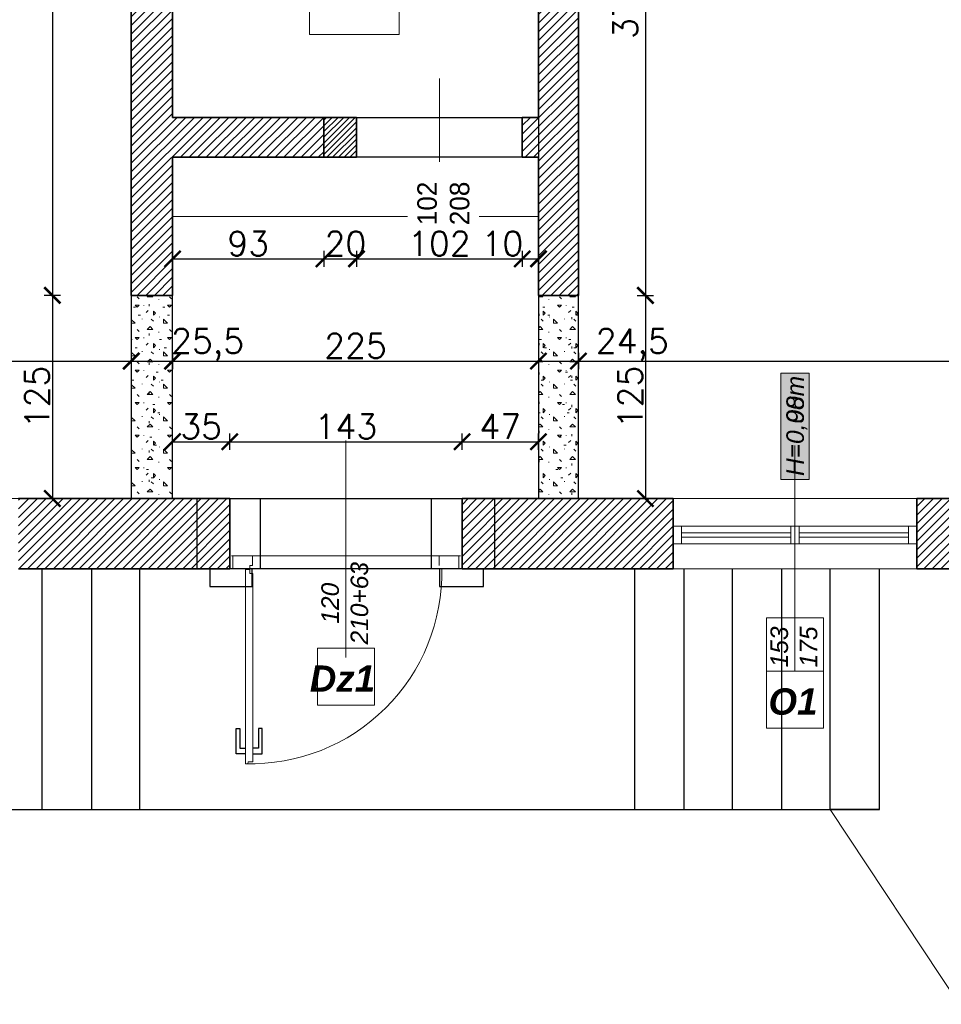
# Model space of a CAD drawing. Header units: millimetres. Extents: x -587 to 33545, y -26688 to 22494.
# Tile 238 of 256: x 15051 to 15619, y 9501 to 10107. Entities that reach past the tile are written whole.
import ezdxf
from ezdxf.lldxf.tags import DXFTag

# ---------------------------------------------------------------- set-up
doc = ezdxf.new("R2010")
doc.units = ezdxf.units.MM
doc.header["$MEASUREMENT"] = 0
for name, color, linetype, lineweight in [('A_istniejące ściany', 7, 'Continuous', 35), ('A_l.przerywana', 250, 'ICAD_ISO03W100', 9), ('A_okna wymieniane', 5, 'Continuous', 15), ('A_opisy', 166, 'Continuous', 15), ('A_projektowane sciany', 5, 'Continuous', 35), ('A_wyposażenie', 7, 'Continuous', 9), ('A_ściany istniejące', 7, 'Continuous', 35), ('A_ściany projektowane', 5, 'Continuous', 35), ('k_wyburzenia widoczne', 252, 'PNEUMATIC2', 30), ('l. przerywana', 3, 'ICAD_ISO03W100', 9), ('l.przerywana', 104, 'ICAD_ISO03W100', 5), ('l.wypełnien', 253, 'Continuous', 5), ('Nowe_820-G Rysunki Obrazki_Nr_pióra__1', 7, 'Continuous', 13), ('wymiarowanie', 176, 'Continuous', 9)]:
    doc.layers.add(name, color=color, linetype=linetype, lineweight=lineweight)
doc.layers.add('stolarka', color=1, linetype='Continuous')
doc.styles.add('ARIALL', font='GOTHIC.TTF', dxfattribs={"height": 40})
doc.styles.add('styl2', font='simplex.shx')
tags = doc.linetypes.add('ICAD_ISO03W100', pattern=[30, 12, -18]).pattern_tags.tags
tags[6:7] = [DXFTag(74, 4), DXFTag(75, 0), DXFTag(340, '0'), DXFTag(46, 1.0), DXFTag(50, 0.0), DXFTag(44, 0.0), DXFTag(45, 0.0)]
tags[4:5] = [DXFTag(74, 4), DXFTag(75, 0), DXFTag(340, '0'), DXFTag(46, 1.0), DXFTag(50, 0.0), DXFTag(44, 0.0), DXFTag(45, 0.0)]
doc.linetypes.add('PNEUMATIC2', pattern='A,0.5,-0.25,["//",Standard,S=0.2,R=0,X=-0.1,Y=-0.1],-0.25', length=1)
doc.dimstyles.new('Kopia I_1.100', dxfattribs={"dimtxt": 15, "dimasz": 10, "dimexe": 5, "dimexo": 1, "dimgap": 1.5, "dimtad": 1, "dimdec": 1, "dimrnd": 0.5, "dimtxsty": 'styl2', "dimblk": 'ARCHTICK', "dimcen": 5, "dimadec": 0, "dimazin": 0, "dimtfac": 1, "dimtdec": 1, "dimtmove": 0, "dimatfit": 3, "dimldrblk": 'ARCHTICK', "dimfxl": 10, "dimfxlon": 1, "dimarcsym": 0})
pattern_1 = [(45, (4866.0028, 29.4387), (-2.6516504, 2.6516504), [])]

# ---------------------------------------------------------------- blocks, each defined once
blk = doc.blocks.new('_ArchTick')
at = {"color": 0, "linetype": 'ByBlock', "const_width": 0.15}
blk.add_lwpolyline([(-0.5, -0.5), (0.5, 0.5)], dxfattribs=at)
blk = doc.blocks.new('*D4255')
at = {"layer": 'Defpoints', "color": 0}
for p in [(13798.19, 10105.99), (15120.19, 10105.99), (15120.19, 9896.78)]:
    blk.add_point(p, dxfattribs=at)
at = {"layer": 'wymiarowanie', "color": 0, "lineweight": -2}
for p, q in [((13798.19, 9901.78), (13798.19, 9891.78)), ((15120.19, 9901.78), (15120.19, 9891.78)), ((13798.19, 9896.78), (15120.19, 9896.78))]:
    blk.add_line(p, q, dxfattribs=at)
at = {"layer": 'wymiarowanie', "color": 0, "lineweight": -2, "xscale": 10, "yscale": 10, "zscale": 10, "rotation": 180}
blk.add_blockref('_ArchTick', (13798.19, 9896.78), dxfattribs=at)
at = {"layer": 'wymiarowanie', "color": 0, "lineweight": -2, "xscale": 10, "yscale": 10, "zscale": 10}
blk.add_blockref('_ArchTick', (15120.19, 9896.78), dxfattribs=at)
at = {"layer": 'wymiarowanie', "color": 0, "insert": (14459.19, 9906.16), "char_height": 15, "attachment_point": 5, "style": 'styl2'}
blk.add_mtext('1322', dxfattribs=at)
blk = doc.blocks.new('*D4256')
at = {"layer": 'Defpoints', "color": 0}
for p in [(15120.19, 10105.99), (15145.59, 9936.66), (15145.59, 9896.78)]:
    blk.add_point(p, dxfattribs=at)
at = {"layer": 'wymiarowanie', "color": 0, "lineweight": -2}
for p, q in [((15120.19, 9901.78), (15120.19, 9891.78)), ((15145.59, 9901.78), (15145.59, 9891.78)), ((15120.19, 9896.78), (15145.59, 9896.78))]:
    blk.add_line(p, q, dxfattribs=at)
at = {"layer": 'wymiarowanie', "color": 0, "lineweight": -2, "xscale": 10, "yscale": 10, "zscale": 10, "rotation": 180}
blk.add_blockref('_ArchTick', (15120.19, 9896.78), dxfattribs=at)
at = {"layer": 'wymiarowanie', "color": 0, "lineweight": -2, "xscale": 10, "yscale": 10, "zscale": 10}
blk.add_blockref('_ArchTick', (15145.59, 9896.78), dxfattribs=at)
at = {"layer": 'wymiarowanie', "color": 0, "insert": (15167.15, 9906.85), "char_height": 15, "attachment_point": 5, "style": 'styl2'}
blk.add_mtext('25,5', dxfattribs=at)
blk = doc.blocks.new('*D4257')
at = {"layer": 'Defpoints', "color": 0}
for p in [(15145.59, 9936.66), (15370.8, 9937.2), (15370.8, 9896.78)]:
    blk.add_point(p, dxfattribs=at)
at = {"layer": 'wymiarowanie', "color": 0, "lineweight": -2}
for p, q in [((15145.59, 9901.78), (15145.59, 9891.78)), ((15370.8, 9901.78), (15370.8, 9891.78)), ((15145.59, 9896.78), (15370.8, 9896.78))]:
    blk.add_line(p, q, dxfattribs=at)
at = {"layer": 'wymiarowanie', "color": 0, "lineweight": -2, "xscale": 10, "yscale": 10, "zscale": 10, "rotation": 180}
blk.add_blockref('_ArchTick', (15145.59, 9896.78), dxfattribs=at)
at = {"layer": 'wymiarowanie', "color": 0, "lineweight": -2, "xscale": 10, "yscale": 10, "zscale": 10}
blk.add_blockref('_ArchTick', (15370.8, 9896.78), dxfattribs=at)
at = {"layer": 'wymiarowanie', "color": 0, "insert": (15258.19, 9906.16), "char_height": 15, "attachment_point": 5, "style": 'styl2'}
blk.add_mtext('225', dxfattribs=at)
blk = doc.blocks.new('*D4258')
at = {"layer": 'Defpoints', "color": 0}
for p in [(15370.8, 9937.2), (15395.35, 9937.2), (15395.35, 9896.78)]:
    blk.add_point(p, dxfattribs=at)
at = {"layer": 'wymiarowanie', "color": 0, "lineweight": -2}
for p, q in [((15370.8, 9901.78), (15370.8, 9891.78)), ((15395.35, 9901.78), (15395.35, 9891.78)), ((15370.8, 9896.78), (15395.35, 9896.78)), ((15395.35, 9896.78), (15449.53, 9896.78))]:
    blk.add_line(p, q, dxfattribs=at)
at = {"layer": 'wymiarowanie', "color": 0, "lineweight": -2, "xscale": 10, "yscale": 10, "zscale": 10, "rotation": 180}
blk.add_blockref('_ArchTick', (15370.8, 9896.78), dxfattribs=at)
at = {"layer": 'wymiarowanie', "color": 0, "lineweight": -2, "xscale": 10, "yscale": 10, "zscale": 10}
blk.add_blockref('_ArchTick', (15395.35, 9896.78), dxfattribs=at)
at = {"layer": 'wymiarowanie', "color": 0, "insert": (15428.54, 9906.85), "char_height": 15, "attachment_point": 5, "style": 'styl2'}
blk.add_mtext('24,5', dxfattribs=at)
blk = doc.blocks.new('*D4259')
at = {"layer": 'Defpoints', "color": 0}
for p in [(15395.35, 9937.2), (16040.51, 9924.61), (16040.51, 9896.78)]:
    blk.add_point(p, dxfattribs=at)
at = {"layer": 'wymiarowanie', "color": 0, "lineweight": -2}
for p, q in [((15395.35, 9901.78), (15395.35, 9891.78)), ((16040.51, 9901.78), (16040.51, 9891.78)), ((15395.35, 9896.78), (16040.51, 9896.78))]:
    blk.add_line(p, q, dxfattribs=at)
at = {"layer": 'wymiarowanie', "color": 0, "lineweight": -2, "xscale": 10, "yscale": 10, "zscale": 10, "rotation": 180}
blk.add_blockref('_ArchTick', (15395.35, 9896.78), dxfattribs=at)
at = {"layer": 'wymiarowanie', "color": 0, "lineweight": -2, "xscale": 10, "yscale": 10, "zscale": 10}
blk.add_blockref('_ArchTick', (16040.51, 9896.78), dxfattribs=at)
at = {"layer": 'wymiarowanie', "color": 0, "insert": (15717.93, 9906.16), "char_height": 15, "attachment_point": 5, "style": 'styl2'}
blk.add_mtext('645', dxfattribs=at)
blk = doc.blocks.new('*D4262')
at = {"layer": 'Defpoints', "color": 0}
for p in [(15120.19, 10388.78), (15071.61, 9937.2), (15120.19, 9937.2)]:
    blk.add_point(p, dxfattribs=at)
at = {"layer": 'wymiarowanie', "color": 0, "lineweight": -2}
for p, q in [((15076.61, 10388.78), (15066.61, 10388.78)), ((15071.61, 10388.78), (15071.61, 9937.2)), ((15076.61, 9937.2), (15066.61, 9937.2))]:
    blk.add_line(p, q, dxfattribs=at)
at = {"layer": 'wymiarowanie', "color": 0, "lineweight": -2, "xscale": 10, "yscale": 10, "zscale": 10}
for p, rotation in [((15071.61, 10388.78), 90), ((15071.61, 9937.2), 270)]:
    blk.add_blockref('_ArchTick', p, dxfattribs=dict(at, rotation=rotation))
at = {"layer": 'wymiarowanie', "color": 0, "insert": (15061.54, 10162.99), "char_height": 15, "attachment_point": 5, "rotation": 90, "style": 'styl2'}
blk.add_mtext('451,5', dxfattribs=at)
blk = doc.blocks.new('*D4263')
at = {"layer": 'Defpoints', "color": 0}
for p in [(15120.19, 9937.2), (15071.61, 9812.2), (15129.38, 9812.2)]:
    blk.add_point(p, dxfattribs=at)
at = {"layer": 'wymiarowanie', "color": 0, "lineweight": -2}
for p, q in [((15076.61, 9937.2), (15066.61, 9937.2)), ((15071.61, 9937.2), (15071.61, 9812.2)), ((15076.61, 9812.2), (15066.61, 9812.2))]:
    blk.add_line(p, q, dxfattribs=at)
at = {"layer": 'wymiarowanie', "color": 0, "lineweight": -2, "xscale": 10, "yscale": 10, "zscale": 10}
for p, rotation in [((15071.61, 9937.2), 90), ((15071.61, 9812.2), 270)]:
    blk.add_blockref('_ArchTick', p, dxfattribs=dict(at, rotation=rotation))
at = {"layer": 'wymiarowanie', "color": 0, "insert": (15062.23, 9874.7), "char_height": 15, "attachment_point": 5, "rotation": 90, "style": 'styl2'}
blk.add_mtext('125', dxfattribs=at)
blk = doc.blocks.new('*D4265')
at = {"layer": 'Defpoints', "color": 0}
for p in [(15408.35, 10310.78), (15395.35, 9937.2), (15436.64, 9937.2)]:
    blk.add_point(p, dxfattribs=at)
at = {"layer": 'wymiarowanie', "color": 0, "lineweight": -2}
for p, q in [((15431.64, 10310.78), (15441.64, 10310.78)), ((15436.64, 10310.78), (15436.64, 9937.2)), ((15431.64, 9937.2), (15441.64, 9937.2))]:
    blk.add_line(p, q, dxfattribs=at)
at = {"layer": 'wymiarowanie', "color": 0, "lineweight": -2, "xscale": 10, "yscale": 10, "zscale": 10}
for p, rotation in [((15436.64, 10310.78), 90), ((15436.64, 9937.2), 270)]:
    blk.add_blockref('_ArchTick', p, dxfattribs=dict(at, rotation=rotation))
at = {"layer": 'wymiarowanie', "color": 0, "insert": (15426.57, 10123.99), "char_height": 15, "attachment_point": 5, "rotation": 90, "style": 'styl2'}
blk.add_mtext('373,5', dxfattribs=at)
blk = doc.blocks.new('*D4266')
at = {"layer": 'Defpoints', "color": 0}
for p in [(15395.35, 9937.2), (15395.35, 9812.2), (15436.64, 9812.2)]:
    blk.add_point(p, dxfattribs=at)
at = {"layer": 'wymiarowanie', "color": 0, "lineweight": -2}
for p, q in [((15431.64, 9937.2), (15441.64, 9937.2)), ((15436.64, 9937.2), (15436.64, 9812.2)), ((15431.64, 9812.2), (15441.64, 9812.2))]:
    blk.add_line(p, q, dxfattribs=at)
at = {"layer": 'wymiarowanie', "color": 0, "lineweight": -2, "xscale": 10, "yscale": 10, "zscale": 10}
for p, rotation in [((15436.64, 9937.2), 90), ((15436.64, 9812.2), 270)]:
    blk.add_blockref('_ArchTick', p, dxfattribs=dict(at, rotation=rotation))
at = {"layer": 'wymiarowanie', "color": 0, "insert": (15427.26, 9874.7), "char_height": 15, "attachment_point": 5, "rotation": 90, "style": 'styl2'}
blk.add_mtext('125', dxfattribs=at)
blk = doc.blocks.new('*D4267')
at = {"layer": 'Defpoints', "color": 0}
for p in [(15180.77, 9847.16), (15145.59, 9812.2), (15180.77, 9812.2)]:
    blk.add_point(p, dxfattribs=at)
at = {"layer": 'wymiarowanie', "color": 0, "lineweight": -2}
for p, q in [((15145.59, 9842.16), (15145.59, 9852.16)), ((15180.77, 9842.16), (15180.77, 9852.16)), ((15145.59, 9847.16), (15180.77, 9847.16))]:
    blk.add_line(p, q, dxfattribs=at)
at = {"layer": 'wymiarowanie', "color": 0, "lineweight": -2, "xscale": 10, "yscale": 10, "zscale": 10, "rotation": 180}
blk.add_blockref('_ArchTick', (15145.59, 9847.16), dxfattribs=at)
at = {"layer": 'wymiarowanie', "color": 0, "lineweight": -2, "xscale": 10, "yscale": 10, "zscale": 10}
blk.add_blockref('_ArchTick', (15180.77, 9847.16), dxfattribs=at)
at = {"layer": 'wymiarowanie', "color": 0, "insert": (15163.18, 9856.53), "char_height": 15, "attachment_point": 5, "style": 'styl2'}
blk.add_mtext('35', dxfattribs=at)
blk = doc.blocks.new('*D4269')
at = {"layer": 'Defpoints', "color": 0}
for p in [(15323.77, 9847.16), (15180.77, 9812.2), (15323.77, 9812.2)]:
    blk.add_point(p, dxfattribs=at)
at = {"layer": 'wymiarowanie', "color": 0, "lineweight": -2}
for p, q in [((15180.77, 9842.16), (15180.77, 9852.16)), ((15323.77, 9842.16), (15323.77, 9852.16)), ((15180.77, 9847.16), (15323.77, 9847.16))]:
    blk.add_line(p, q, dxfattribs=at)
at = {"layer": 'wymiarowanie', "color": 0, "lineweight": -2, "xscale": 10, "yscale": 10, "zscale": 10, "rotation": 180}
blk.add_blockref('_ArchTick', (15180.77, 9847.16), dxfattribs=at)
at = {"layer": 'wymiarowanie', "color": 0, "lineweight": -2, "xscale": 10, "yscale": 10, "zscale": 10}
blk.add_blockref('_ArchTick', (15323.77, 9847.16), dxfattribs=at)
at = {"layer": 'wymiarowanie', "color": 0, "insert": (15252.27, 9856.53), "char_height": 15, "attachment_point": 5, "style": 'styl2'}
blk.add_mtext('143', dxfattribs=at)
blk = doc.blocks.new('*D4270')
at = {"layer": 'Defpoints', "color": 0}
for p in [(15370.8, 9847.16), (15323.77, 9812.2), (15370.8, 9812.2)]:
    blk.add_point(p, dxfattribs=at)
at = {"layer": 'wymiarowanie', "color": 0, "lineweight": -2}
for p, q in [((15323.77, 9842.16), (15323.77, 9852.16)), ((15370.8, 9842.16), (15370.8, 9852.16)), ((15323.77, 9847.16), (15370.8, 9847.16))]:
    blk.add_line(p, q, dxfattribs=at)
at = {"layer": 'wymiarowanie', "color": 0, "lineweight": -2, "xscale": 10, "yscale": 10, "zscale": 10, "rotation": 180}
blk.add_blockref('_ArchTick', (15323.77, 9847.16), dxfattribs=at)
at = {"layer": 'wymiarowanie', "color": 0, "lineweight": -2, "xscale": 10, "yscale": 10, "zscale": 10}
blk.add_blockref('_ArchTick', (15370.8, 9847.16), dxfattribs=at)
at = {"layer": 'wymiarowanie', "color": 0, "insert": (15347.28, 9856.53), "char_height": 15, "attachment_point": 5, "style": 'styl2'}
blk.add_mtext('47', dxfattribs=at)
blk = doc.blocks.new('*D4271')
at = {"layer": 'Defpoints', "color": 0}
for p in [(15145.59, 10022.17), (15238.72, 10022.17), (15238.72, 9959.67)]:
    blk.add_point(p, dxfattribs=at)
at = {"layer": 'wymiarowanie', "color": 0, "lineweight": -2}
for p, q in [((15145.59, 9964.67), (15145.59, 9954.67)), ((15238.72, 9964.67), (15238.72, 9954.67)), ((15145.59, 9959.67), (15238.72, 9959.67))]:
    blk.add_line(p, q, dxfattribs=at)
at = {"layer": 'wymiarowanie', "color": 0, "lineweight": -2, "xscale": 10, "yscale": 10, "zscale": 10, "rotation": 180}
blk.add_blockref('_ArchTick', (15145.59, 9959.67), dxfattribs=at)
at = {"layer": 'wymiarowanie', "color": 0, "lineweight": -2, "xscale": 10, "yscale": 10, "zscale": 10}
blk.add_blockref('_ArchTick', (15238.72, 9959.67), dxfattribs=at)
at = {"layer": 'wymiarowanie', "color": 0, "insert": (15192.15, 9969.05), "char_height": 15, "attachment_point": 5, "style": 'styl2'}
blk.add_mtext('93', dxfattribs=at)
blk = doc.blocks.new('*D4272')
at = {"layer": 'Defpoints', "color": 0}
for p in [(15238.72, 10022.17), (15258.8, 10022.17), (15258.8, 9959.67)]:
    blk.add_point(p, dxfattribs=at)
at = {"layer": 'wymiarowanie', "color": 0, "lineweight": -2}
for p, q in [((15238.72, 9964.67), (15238.72, 9954.67)), ((15258.8, 9964.67), (15258.8, 9954.67)), ((15238.72, 9959.67), (15258.8, 9959.67))]:
    blk.add_line(p, q, dxfattribs=at)
at = {"layer": 'wymiarowanie', "color": 0, "lineweight": -2, "xscale": 10, "yscale": 10, "zscale": 10, "rotation": 180}
blk.add_blockref('_ArchTick', (15238.72, 9959.67), dxfattribs=at)
at = {"layer": 'wymiarowanie', "color": 0, "lineweight": -2, "xscale": 10, "yscale": 10, "zscale": 10}
blk.add_blockref('_ArchTick', (15258.8, 9959.67), dxfattribs=at)
at = {"layer": 'wymiarowanie', "color": 0, "insert": (15252.01, 9969.05), "char_height": 15, "attachment_point": 5, "style": 'styl2'}
blk.add_mtext('20', dxfattribs=at)
blk = doc.blocks.new('*D4273')
at = {"layer": 'Defpoints', "color": 0}
for p in [(15258.8, 10022.17), (15360.8, 10022.17), (15360.8, 9959.67)]:
    blk.add_point(p, dxfattribs=at)
at = {"layer": 'wymiarowanie', "color": 0, "lineweight": -2}
for p, q in [((15258.8, 9964.67), (15258.8, 9954.67)), ((15360.8, 9964.67), (15360.8, 9954.67)), ((15258.8, 9959.67), (15360.8, 9959.67))]:
    blk.add_line(p, q, dxfattribs=at)
at = {"layer": 'wymiarowanie', "color": 0, "lineweight": -2, "xscale": 10, "yscale": 10, "zscale": 10, "rotation": 180}
blk.add_blockref('_ArchTick', (15258.8, 9959.67), dxfattribs=at)
at = {"layer": 'wymiarowanie', "color": 0, "lineweight": -2, "xscale": 10, "yscale": 10, "zscale": 10}
blk.add_blockref('_ArchTick', (15360.8, 9959.67), dxfattribs=at)
at = {"layer": 'wymiarowanie', "color": 0, "insert": (15309.8, 9969.05), "char_height": 15, "attachment_point": 5, "style": 'styl2'}
blk.add_mtext('102', dxfattribs=at)
blk = doc.blocks.new('*D4274')
at = {"layer": 'Defpoints', "color": 0}
for p in [(15360.8, 10022.17), (15370.8, 10005.27), (15370.8, 9959.67)]:
    blk.add_point(p, dxfattribs=at)
at = {"layer": 'wymiarowanie', "color": 0, "lineweight": -2}
for p, q in [((15360.8, 9964.67), (15360.8, 9954.67)), ((15370.8, 9964.67), (15370.8, 9954.67)), ((15360.8, 9959.67), (15370.8, 9959.67))]:
    blk.add_line(p, q, dxfattribs=at)
at = {"layer": 'wymiarowanie', "color": 0, "lineweight": -2, "xscale": 10, "yscale": 10, "zscale": 10, "rotation": 180}
blk.add_blockref('_ArchTick', (15360.8, 9959.67), dxfattribs=at)
at = {"layer": 'wymiarowanie', "color": 0, "lineweight": -2, "xscale": 10, "yscale": 10, "zscale": 10}
blk.add_blockref('_ArchTick', (15370.8, 9959.67), dxfattribs=at)
at = {"layer": 'wymiarowanie', "color": 0, "insert": (15348.54, 9969.05), "char_height": 15, "attachment_point": 5, "style": 'styl2'}
blk.add_mtext('10', dxfattribs=at)

msp = doc.modelspace()

# ---------------------------------------------------------------- hatches: boundary and pattern name
at = {"layer": 'A_opisy', "ltscale": 0.3, "true_color": 0xffffff}
msp.add_hatch(color=7, dxfattribs=at).paths.add_polyline_path([(15519.94, 9823.92), (15519.94, 9889.38), (15537.47, 9889.38), (15537.47, 9823.92)])
msp.add_hatch(color=7, dxfattribs=at).paths.add_polyline_path([(15519.94, 9823.92), (15519.94, 9889.38), (15537.47, 9889.38), (15537.47, 9823.92)])
msp.add_hatch(color=7, dxfattribs=at).paths.add_polyline_path([(15519.94, 9823.92), (15519.94, 9889.38), (15537.47, 9889.38), (15537.47, 9823.92)])
msp.add_hatch(color=7, dxfattribs=at).paths.add_polyline_path([(15519.94, 9823.92), (15519.94, 9889.38), (15537.47, 9889.38), (15537.47, 9823.92)])
at = {"layer": 'k_wyburzenia widoczne', "linetype": 'Continuous', "lineweight": 5}
h = msp.add_hatch(dxfattribs=at)
h.set_pattern_fill('CONCRE', color=1, scale=20, style=0)
h.set_pattern_definition([(0, (0, 0), (20, 20), [2.5, -17.5]), (90, (0, 0), (-20, 20), [2.5, -17.5]), (135, (2.5, 0), (-20, 1e-15), [3.535534, -24.748738]), (0, (2.5, 11.25), (20, 20), [2.5, -17.5]), (45, (3.75, 10), (1e-15, 20), [1.767766, -26.516504]), (135, (3.75, 10), (-20, 1e-15), [1.767766, -26.516504]), (0, (10, 16.25), (20, 20), [3.535534, -16.464466]), (45, (10, 16.25), (1e-15, 20), [2.5, -25.784272]), (135, (13.536, 16.25), (-20, 1e-15), [2.5, -25.784272]), (90, (13.75, 5), (-20, 20), [2.5, -17.5]), (45, (13.75, 5), (1e-15, 20), [1.767766, -26.516504]), (135, (15, 6.25), (-20, 1e-15), [1.767766, -26.516504]), (0, (2.5, 5), (20, 20), [1.25, -16.75]), (0, (17.5, 10), (20, 20), [1.25, -16.75]), (90, (11.25, 12.5), (-20, 20), [1.25, -16.75]), (135, (13.75, 1.25), (-20, 1e-15), [1.767766, -26.516504]), (135, (5, 15), (-20, 1e-15), [1.767766, -26.516504]), (45, (9.375, 6.562), (1e-15, 20), [1.767766, -26.516504]), (90, (6.875, 2.5), (-20, 20), [0.3125, -19.6875]), (90, (7.812, 10.938), (-20, 20), [0.3125, -19.6875]), (90, (17.188, 14.375), (-20, 20), [0.3125, -19.6875]), (90, (17.5, 3.75), (-20, 20), [0.3125, -19.6875])])
h.paths.add_polyline_path([(15145.59, 9812.2), (15145.59, 9937.2), (15120.19, 9937.2), (15120.19, 9812.2)])
h.paths.add_polyline_path([(15370.8, 9937.2), (15370.8, 9812.2), (15395.35, 9812.2), (15395.35, 9937.2)])
at = {"layer": 'l.wypełnien'}
h = msp.add_hatch(dxfattribs=at)
h.set_pattern_fill('ANSI31', color=256, scale=30, style=0)
h.set_pattern_definition(pattern_1)
h.paths.add_polyline_path([(15045.68, 10431.96), (15145.59, 10431.96), (15145.59, 10425.96), (15139.59, 10425.96), (15139.59, 10153.13), (15145.59, 10155.92), (15145.59, 10046.73), (15182.24, 10046.73), (15182.24, 10022.17), (15145.59, 10022.17), (15145.59, 9957.2), (15120.19, 9957.2), (15120.19, 10388.78), (15045.68, 10388.78)])
h.paths.add_polyline_path([(15126.11, 10275.81), (15138.72, 10275.81), (15138.72, 10309.31), (15126.11, 10309.31)], flags=24)
h.paths.add_polyline_path([(15370.8, 10339.28), (15370.8, 10327.28), (15370.8, 10284.19), (15370.8, 10046.73), (15370.8, 10022.17), (15370.8, 9957.2), (15395.35, 9957.2), (15395.35, 10310.78), (15408.35, 10310.78), (15408.35, 10388.78), (15502.35, 10388.78), (15501.51, 10431.96), (15370.8, 10431.96), (15370.8, 10425.96)])
h.paths.add_polyline_path([(15370.8, 10425.96), (15376.8, 10425.96), (15376.8, 10339.28), (15370.8, 10339.28)], flags=16)
h.paths.add_polyline_path([(15370.8, 10421.96), (15370.8, 10339.28), (15376.8, 10339.28), (15376.8, 10425.96), (15370.8, 10425.96)], flags=0)
h.paths.add_polyline_path([(15381.95, 10355.78), (15381.95, 10376.78), (15396.35, 10376.78), (15396.35, 10355.78)], flags=16)
h.paths.add_polyline_path([(15381.95, 10376.78), (15381.95, 10355.78), (15396.35, 10355.78), (15396.35, 10376.78)], flags=0)
h.paths.add_polyline_path([(15381.95, 10327.28), (15381.95, 10322.78), (15396.35, 10322.78), (15396.35, 10343.78), (15381.95, 10343.78), (15381.95, 10339.28)], flags=16)
h.paths.add_polyline_path([(15381.95, 10327.28), (15381.95, 10339.28), (15381.95, 10343.78), (15396.35, 10343.78), (15396.35, 10322.78), (15381.95, 10322.78)], flags=0)
h.paths.add_polyline_path([(15370.8, 10284.19), (15370.8, 10327.28), (15376.8, 10327.28), (15376.8, 10284.18)], flags=16)
h.paths.add_polyline_path([(15376.8, 10284.18), (15376.8, 10327.28), (15370.8, 10327.28), (15370.8, 10289.19), (15370.8, 10284.19)], flags=0)
h.paths.add_polyline_path([(15370.8, 10327.28), (15376.8, 10327.28), (15376.8, 10339.28), (15370.8, 10339.28)], flags=16)
h.paths.add_polyline_path([(15370.8, 10339.28), (15376.8, 10339.28), (15376.8, 10327.28), (15370.8, 10327.28)], flags=0)
h.paths.add_polyline_path([(15376.8, 10339.28), (15381.95, 10339.28), (15381.95, 10327.28), (15376.8, 10327.28)], flags=16)
h.paths.add_polyline_path([(15376.84, 10355.45), (15389.45, 10355.45), (15389.45, 10388.96), (15376.84, 10388.96)], flags=8)
h.paths.add_polyline_path([(15376.84, 10355.45), (15389.45, 10355.45), (15389.45, 10388.96), (15376.84, 10388.96)], flags=8)
h.paths.add_polyline_path([(14372.72, 10388.78), (14372.72, 10431.96), (14724.19, 10431.96), (14724.19, 10388.78)])
h.paths.add_polyline_path([(14866.19, 10388.78), (14955.09, 10388.78), (14955.09, 10431.96), (14866.19, 10431.96)])
h.paths.add_polyline_path([(15139.59, 10153.13), (15139.59, 10425.96), (15145.59, 10425.96), (15145.59, 10388.78), (15145.59, 10155.92)])
h.paths.add_polyline_path([(15238.72, 10022.17), (15238.72, 10046.73), (15182.24, 10046.73), (15182.24, 10022.17)])
h.paths.add_polyline_path([(14724.19, 10388.78), (14724.19, 10431.96), (14744.19, 10431.96), (14744.19, 10388.78)])
h.paths.add_polyline_path([(14866.19, 10388.78), (14866.19, 10431.96), (14846.19, 10431.96), (14846.19, 10388.78)])
h.paths.add_polyline_path([(15145.59, 9937.2), (15145.59, 9957.2), (15120.19, 9957.2), (15120.19, 9937.2)])
h.paths.add_polyline_path([(15395.35, 9937.2), (15395.35, 9957.2), (15370.8, 9957.2), (15370.8, 9937.2)])
h.paths.add_polyline_path([(15360.8, 10046.73), (15360.8, 10022.17), (15370.8, 10022.17), (15370.8, 10046.73)])
h = msp.add_hatch(dxfattribs=at)
h.set_pattern_fill('ANSI31', color=256, scale=30, style=0)
h.set_pattern_definition(pattern_1)
h.paths.add_polyline_path([(15779.66, 10431.96), (15863.39, 10431.96), (15983.42, 10431.96), (16042.62, 10431.96), (16042.62, 10430.9), (16030.43, 10430.9), (16030.43, 10428.57), (16046.1, 10428.57), (16046.1, 10431.96), (16157.35, 10431.96), (16157.35, 10388.78), (16078.91, 10388.78), (16078.91, 10310.78), (16040.51, 10310.78), (16040.51, 10388.78), (15983.42, 10388.78), (15779.66, 10388.78)])
h.paths.add_polyline_path([(16052.51, 10355.78), (16052.51, 10376.78), (16066.91, 10376.78), (16066.91, 10355.78)], flags=16)
h.paths.add_polyline_path([(16052.51, 10355.78), (16052.51, 10376.78), (16066.91, 10376.78), (16066.91, 10355.78)], flags=0)
h.paths.add_polyline_path([(16052.51, 10322.78), (16052.51, 10343.78), (16066.91, 10343.78), (16066.91, 10322.78)], flags=16)
h.paths.add_polyline_path([(16052.51, 10322.78), (16052.51, 10343.78), (16066.91, 10343.78), (16066.91, 10322.78)], flags=0)
h.paths.add_polyline_path([(16100.13, 9769.02), (16100.13, 9812.2), (16065.91, 9812.2), (16065.91, 9842.2), (16040.51, 9842.2), (16040.51, 9812.2), (15994.02, 9812.2), (15994.02, 9769.02)])
h.paths.add_polyline_path([(15343.77, 9812.2), (15370.8, 9812.2), (15370.8, 9792.2), (15395.35, 9792.43), (15395.35, 9812.2), (15453.7, 9812.2), (15453.7, 9769.02), (15343.77, 9769.02)])
h.paths.add_polyline_path([(15649.28, 9769.02), (15649.28, 9812.2), (15603.7, 9812.2), (15603.7, 9769.02)])
h.paths.add_polyline_path([(15844.02, 9769.02), (15844.02, 9812.2), (15799.28, 9812.2), (15799.28, 9769.02)])
h.paths.add_polyline_path([(15635.66, 10388.78), (15637.66, 10388.78), (15637.66, 10431.96), (15602.26, 10431.96), (15602.26, 10388.78)])
h.paths.add_polyline_path([(15323.77, 9769.02), (15323.77, 9812.2), (15343.77, 9812.2), (15343.77, 9769.02), (15336.93, 9769.02)])
h.paths.add_polyline_path([(15637.66, 10388.78), (15637.66, 10431.96), (15657.66, 10431.96), (15657.66, 10388.78)])
h.paths.add_polyline_path([(15779.66, 10388.78), (15779.66, 10431.96), (15759.66, 10431.96), (15759.66, 10388.78)])
h.paths.add_polyline_path([(15370.8, 9792.2), (15370.8, 9812.2), (15395.35, 9812.2), (15395.35, 9792.43)])
h = msp.add_hatch(dxfattribs=at)
h.set_pattern_fill('ANSI31', color=256, scale=30, style=0)
h.set_pattern_definition(pattern_1)
h.paths.add_polyline_path([(13753.19, 10161.03), (13753.19, 9769.02), (13854.77, 9769.02), (13854.77, 9812.2), (13798.19, 9812.2), (13798.19, 10161.03), (13779.44, 10161.03), (13768.43, 10161.03)])
h.paths.add_polyline_path([(15050.83, 9812.2), (15120.19, 9812.2), (15120.19, 9792.2), (15145.59, 9792.2), (15145.59, 9812.2), (15160.77, 9812.2), (15160.77, 9769.02), (15050.83, 9769.02)])
h.paths.add_polyline_path([(14501.2, 9769.02), (14501.2, 9812.2), (14404.82, 9812.2), (14404.82, 9769.02)])
h.paths.add_polyline_path([(14055.01, 9769.02), (14055.01, 9812.2), (14004.77, 9812.2), (14004.77, 9769.02)])
h.paths.add_polyline_path([(14701.02, 9769.02), (14701.02, 9812.2), (14651.2, 9812.2), (14651.2, 9769.02)])
h.paths.add_polyline_path([(14900.83, 9769.02), (14900.83, 9812.2), (14851.02, 9812.2), (14851.02, 9769.02)])
h.paths.add_polyline_path([(14254.82, 9769.02), (14254.82, 9812.2), (14205.01, 9812.2), (14205.01, 9769.02)])
h.paths.add_polyline_path([(15167.6, 9769.02), (15180.77, 9769.02), (15180.77, 9812.2), (15160.77, 9812.2), (15160.77, 9769.02)])
h.paths.add_polyline_path([(15120.19, 9792.2), (15145.59, 9792.2), (15145.59, 9812.2), (15120.19, 9812.2)])
h = msp.add_hatch(dxfattribs=at)
h.set_pattern_fill('ANSI31', color=5, scale=20, style=0)
h.set_pattern_definition([(45, (4866.0028, 29.4387), (-1.76776695, 1.76776695), [])])
h.paths.add_polyline_path([(15238.72, 10022.17), (15238.72, 10046.73), (15258.8, 10046.73), (15258.8, 10022.17)])

# ---------------------------------------------------------------- linework, layer by layer
at = {"color": 5, "lineweight": 9}
for p, q in [((15181.77, 9777.02), (15194.77, 9777.02)), ((15182.77, 9769.02), (15182.77, 9777.02)), ((15194.77, 9777.02), (15194.77, 9771)), ((15322.77, 9777.02), (15309.77, 9777.02)), ((15309.77, 9777.02), (15309.77, 9771)), ((15321.77, 9769.02), (15321.77, 9777.02)), ((15193.25, 9769.02), (15181.77, 9769.02)), ((15194.77, 9771), (15193.25, 9771)), ((15193.25, 9771), (15193.25, 9769.02)), ((15311.28, 9769.02), (15322.77, 9769.02))]:
    msp.add_line(p, q, dxfattribs=at)
at = {"layer": 'A_istniejące ściany', "color": 7}
for points in [[(15370.8, 10431.96), (15370.8, 10046.73)], [(15120.19, 10388.78), (15120.19, 9937.2)], [(15145.59, 10046.73), (15145.59, 10388.78)], [(15395.35, 9937.2), (15395.35, 10310.78)], [(15238.72, 10046.73), (15145.59, 10046.73)], [(15238.72, 10022.17), (15238.72, 10046.73)], [(15145.59, 10022.17), (15238.72, 10022.17)], [(15145.59, 9937.2), (15145.59, 10022.17)], [(15370.8, 10022.17), (15370.8, 9937.2)], [(15145.59, 9812.2), (15050.83, 9812.2)], [(15180.77, 9812.2), (15145.59, 9812.2)], [(15370.8, 9812.2), (15323.77, 9812.2)], [(15453.7, 9769.02), (15453.7, 9812.2)], [(15649.28, 9812.2), (15603.7, 9812.2)], [(15603.7, 9812.2), (15603.7, 9769.02)], [(15603.7, 9769.02), (15603.7, 9784.26)], [(15050.83, 9769.02), (15168.45, 9769.02)], [(15336.93, 9769.02), (15453.7, 9769.02)], [(15603.7, 9769.02), (15649.28, 9769.02)]]:
    msp.add_lwpolyline(points, dxfattribs=at)
at = {"layer": 'A_istniejące ściany', "color": 7, "linetype": 'Continuous'}
msp.add_lwpolyline([(15453.7, 9812.2), (15370.8, 9812.2)], dxfattribs=at)
at = {"layer": 'A_l.przerywana', "color": 5, "lineweight": 30, "ltscale": 0.3}
for points in [[(15238.72, 10046.73), (15370.8, 10046.73), (15370.8, 10022.17), (15238.72, 10022.17)], [(15343.77, 9769.02), (15160.77, 9769.02), (15160.77, 9812.2), (15343.77, 9812.2)]]:
    msp.add_lwpolyline(points, close=True, dxfattribs=at)
at = {"layer": 'A_l.przerywana', "color": 7, "ltscale": 0.3}
for points in [[(15360.8, 10034.73), (15360.8, 10046.73)], [(15194.69, 9812.2), (15309.84, 9812.2)], [(15605.75, 9769.02), (15452.5, 9769.02)]]:
    msp.add_lwpolyline(points, dxfattribs=at)
at = {"layer": 'A_okna wymieniane'}
for points in [[(15458.78, 9795.27), (15453.7, 9795.27)], [(15453.7, 9795.27), (15453.7, 9784.26)], [(15457.58, 9795.27), (15526.16, 9795.27)], [(15458.78, 9784.26), (15458.78, 9795.27)], [(15526.16, 9791.03), (15458.78, 9791.03)], [(15458.78, 9791.03), (15458.78, 9788.49)], [(15531.24, 9795.27), (15526.16, 9795.27)], [(15526.16, 9795.27), (15526.16, 9784.26)], [(15526.16, 9788.49), (15526.16, 9791.03)], [(15531.24, 9784.26), (15531.24, 9795.27)], [(15531.24, 9795.27), (15600.67, 9795.27)], [(15598.62, 9791.03), (15531.24, 9791.03)], [(15531.24, 9791.03), (15531.24, 9788.49)], [(15603.7, 9795.27), (15598.62, 9795.27)], [(15598.62, 9795.27), (15598.62, 9784.26)], [(15598.62, 9788.49), (15598.62, 9791.03)], [(15603.7, 9784.26), (15603.7, 9795.27)], [(15458.78, 9788.49), (15526.16, 9788.49)], [(15531.24, 9788.49), (15598.62, 9788.49)], [(15453.7, 9784.26), (15458.78, 9784.26)], [(15526.16, 9784.26), (15457.58, 9784.26)], [(15526.16, 9784.26), (15531.24, 9784.26)], [(15600.67, 9784.26), (15531.24, 9784.26)], [(15598.62, 9784.26), (15603.7, 9784.26)]]:
    msp.add_lwpolyline(points, dxfattribs=at)
at = {"layer": 'A_opisy'}
for p, q in [((15309.8, 9986.72), (15309.8, 10070.71)), ((15252.27, 9714.35), (15252.27, 9847.82)), ((15528.7, 9711.35), (15528.7, 9844.82))]:
    msp.add_line(p, q, dxfattribs=at)
at = {"layer": 'A_opisy', "ltscale": 0.3}
for points in [[(15519.94, 9823.92), (15519.94, 9889.38), (15537.47, 9889.38), (15537.47, 9823.92)], [(15519.94, 9823.92), (15519.94, 9889.38), (15537.47, 9889.38), (15537.47, 9823.92)], [(15519.94, 9823.92), (15519.94, 9889.38), (15537.47, 9889.38), (15537.47, 9823.92)], [(15519.94, 9823.92), (15519.94, 9889.38), (15537.47, 9889.38), (15537.47, 9823.92)], [(15511.18, 9705.87), (15511.18, 9738.74), (15528.7, 9738.74), (15528.7, 9705.87)], [(15528.7, 9705.87), (15528.7, 9738.74), (15546.23, 9738.74), (15546.23, 9705.87)], [(15269.8, 9685.13), (15269.8, 9720.19), (15234.74, 9720.19), (15234.74, 9685.13)], [(15546.23, 9670.81), (15546.23, 9705.87), (15511.18, 9705.87), (15511.18, 9670.81)]]:
    msp.add_lwpolyline(points, close=True, dxfattribs=at)
at = {"layer": 'A_projektowane sciany', "color": 7}
for p, q in [((15258.8, 10046.73), (15258.8, 10034.73)), ((15360.8, 10046.73), (15360.8, 10034.73))]:
    msp.add_line(p, q, dxfattribs=at)
at = {"layer": 'A_wyposażenie', "color": 7, "linetype": 'Continuous'}
for points in [[(15120.19, 9946.82), (15120.19, 9936.66)], [(15370.8, 9946.82), (15370.8, 9936.66)]]:
    msp.add_lwpolyline(points, dxfattribs=at)
at = {"layer": 'A_ściany istniejące'}
for points in [[(15167.6, 9769.02), (15180.77, 9769.02), (15180.77, 9812.2)], [(15336.93, 9769.02), (15323.77, 9769.02), (15323.77, 9812.2)]]:
    msp.add_lwpolyline(points, dxfattribs=at)
at = {"layer": 'A_ściany projektowane', "color": 7}
for p, q in [((15453.7, 9784.26), (15453.7, 9769.02)), ((15603.7, 9784.26), (15603.7, 9769.02))]:
    msp.add_line(p, q, dxfattribs=at)
at = {"layer": 'A_ściany projektowane', "color": 5}
msp.add_lwpolyline([(15238.72, 10046.73), (15258.8, 10046.73), (15258.8, 10022.17), (15238.72, 10022.17)], dxfattribs=at)
at = {"layer": 'A_ściany projektowane', "color": 7}
for points in [[(15370.8, 10046.73), (15360.8, 10046.73), (15360.8, 10022.17), (15370.8, 10022.17)], [(15120.19, 9937.2), (15145.59, 9937.2)], [(15370.8, 9937.2), (15395.35, 9937.2)]]:
    msp.add_lwpolyline(points, dxfattribs=at)
at = {"layer": 'k_wyburzenia widoczne', "color": 1, "ltscale": 15}
for points in [[(15120.19, 9937.2), (15120.19, 9812.2)], [(15145.59, 9812.2), (15145.59, 9937.2)], [(15370.8, 9937.2), (15370.8, 9812.2)], [(15395.35, 9812.2), (15395.35, 9937.2)], [(15180.77, 9812.2), (15199.77, 9812.2)], [(15199.77, 9769.02), (15199.77, 9812.2)], [(15304.76, 9812.2), (15304.76, 9769.02)], [(15304.76, 9812.2), (15323.77, 9812.2)], [(15168.45, 9769.02), (15168.45, 9758.01)], [(15194.69, 9758.01), (15194.69, 9769.02)], [(15309.84, 9769.02), (15309.84, 9758.01)], [(15336.93, 9758.01), (15336.93, 9769.02)], [(15168.45, 9758.01), (15194.69, 9758.01)], [(15309.84, 9758.01), (15336.93, 9758.01)]]:
    msp.add_lwpolyline(points, dxfattribs=at)
at = {"layer": 'k_wyburzenia widoczne', "color": 1, "ltscale": 20}
for points in [[(15065.15, 9769.02), (15065.15, 9620.85)], [(15095.63, 9769.02), (15095.63, 9620.85)], [(15125.27, 9769.02), (15125.27, 9620.85)], [(15430.07, 9620.85), (15430.07, 9769.02)], [(15460.55, 9620.85), (15460.55, 9769.02)], [(15490.18, 9620.85), (15490.18, 9769.02)], [(15520.66, 9620.85), (15520.66, 9769.02)], [(15550.29, 9620.85), (15550.29, 9769.02)], [(15580.77, 9620.85), (15580.77, 9769.02)], [(15580.77, 9620.85), (15580.77, 9647.1)], [(14975.41, 9620.85), (15580.77, 9620.85)], [(15580.77, 9620.85), (15550.29, 9620.85)]]:
    msp.add_lwpolyline(points, dxfattribs=at)
at = {"layer": 'k_wyburzenia widoczne', "color": 1, "linetype": 'Continuous', "lineweight": 13}
for points in [[(15490.18, 9625.93), (15490.18, 9649.64)], [(15520.66, 9625.93), (15520.66, 9649.64)], [(15550.29, 9620.85), (15550.29, 9647.1)]]:
    msp.add_lwpolyline(points, dxfattribs=at)
at = {"layer": 'l. przerywana', "color": 5, "ltscale": 0.3}
msp.add_lwpolyline([(15229.8, 10210.99), (15229.8, 10097.69), (15285.13, 10097.69), (15285.13, 10279.19)], dxfattribs=at)
at = {"layer": 'l.przerywana', "color": 7, "ltscale": 0.3}
msp.add_line((15145.59, 9985.77), (15370.8, 9985.77), dxfattribs=at)
at = {"layer": 'l.przerywana', "color": 5, "ltscale": 0.3}
msp.add_lwpolyline([(15182.77, 9777.02), (15321.77, 9777.02), (15321.77, 9769.02), (15182.77, 9769.02)], close=True, dxfattribs=at)
at = {"layer": 'Nowe_820-G Rysunki Obrazki_Nr_pióra__1', "color": 7, "linetype": 'Continuous', "lineweight": 13}
for points in [[(15145.59, 9946.82), (15145.59, 9936.66)], [(14899.21, 9812.2), (15052.45, 9812.2)], [(15452.08, 9812.2), (15649.28, 9812.2)], [(15603.7, 9812.2), (15800.91, 9812.2)], [(15453.7, 9769.02), (15453.7, 9784.26)]]:
    msp.add_lwpolyline(points, dxfattribs=at)
at = {"layer": 'stolarka', "color": 5, "lineweight": 9}
for p, q in [((15193.25, 9768.45), (15190.47, 9768.45)), ((15190.47, 9768.45), (15190.47, 9649.02)), ((15193.25, 9766.15), (15193.25, 9768.45)), ((15195, 9766.15), (15193.25, 9766.15)), ((15195, 9650.18), (15195, 9766.15)), ((15190.47, 9649.02), (15191.97, 9649.03)), ((15191.97, 9649.03), (15192.15, 9650.18)), ((15192.15, 9650.18), (15195, 9650.18))]:
    msp.add_line(p, q, dxfattribs=at)
at = {"layer": 'stolarka', "color": 5}
for p, q in [((15184.67, 9655.09), (15184.67, 9670.75)), ((15184.67, 9670.75), (15186.99, 9670.75)), ((15186.99, 9670.75), (15186.99, 9658.57)), ((15200.8, 9670.75), (15198.48, 9670.75)), ((15198.48, 9670.75), (15198.48, 9658.57)), ((15200.8, 9655.09), (15200.8, 9670.75)), ((15186.99, 9658.57), (15190.47, 9658.57)), ((15198.48, 9658.57), (15195, 9658.57)), ((15190.47, 9655.09), (15184.67, 9655.09)), ((15195, 9655.09), (15200.8, 9655.09))]:
    msp.add_line(p, q, dxfattribs=at)
at = {"layer": 'stolarka', "color": 5, "linetype": 'ICAD_ISO03W100', "lineweight": 13, "ltscale": 0.3}
msp.add_arc((15193.75, 9766.54), 117.56, 268.40138, 1.21081, dxfattribs=at)
at = {"layer": 'wymiarowanie'}
msp.add_line((15550.29, 9620.85), (15629.72, 9500.97), dxfattribs=at)

# ---------------------------------------------------------------- texts
at = {"layer": 'A_opisy', "ltscale": 0.3, "char_height": 10.8, "width": 109.7533, "attachment_point": 1, "rotation": 90, "style": 'ARIALL'}
for s, insert in [('{\\fArial|b0|i1|c238|p34;H=0,00m}', (15523.39, 9826.04)), ('{\\fArial|b0|i1|c238|p34;H=0,98m}', (15523.39, 9826.04)), ('\\pxqc;{\\fArial|b0|i1|c238|p34;120\\P210+63}', (15237.18, 9692.89)), ('\\pxqc;{\\fArial|b0|i1|c238|p34;153\\P175}', (15513.61, 9666.01))]:
    msp.add_mtext(s, dxfattribs=dict(at, insert=insert))
at = {"layer": 'A_opisy', "ltscale": 0.3, "char_height": 16.2, "width": 109.7533, "attachment_point": 9, "style": 'ARIALL'}
for s, insert in [('{\\fArial|b1|i1|c238|p34;Dz1}', (15270.28, 9693.27)), ('{\\fArial|b1|i1|c238|p34;O1}', (15542.57, 9678.95))]:
    msp.add_mtext(s, dxfattribs=dict(at, insert=insert))

# ---------------------------------------------------------------- dimensions: what is measured, and where the dimension line sits
at = {"layer": 'wymiarowanie'}
for base, p1, p2, picture, middle in [((15071.61, 9937.2), (15120.19, 10388.78), (15120.19, 9937.2), '*D4262', (15061.54, 10162.99)), ((15436.64, 9937.2), (15408.35, 10310.78), (15395.35, 9937.2), '*D4265', (15426.57, 10123.99)), ((15071.61, 9812.2), (15120.19, 9937.2), (15129.38, 9812.2), '*D4263', (15062.23, 9874.7)), ((15436.64, 9812.2), (15395.35, 9937.2), (15395.35, 9812.2), '*D4266', (15427.26, 9874.7))]:
    dim = msp.add_linear_dim(base=base, p1=p1, p2=p2, angle=90, dimstyle='Kopia I_1.100', override={"dimtmove": 1, "dimfxl": 5}, dxfattribs=at)
    dim.commit()
    dim.dimension.update_dxf_attribs({"geometry": picture, "text_midpoint": middle})
for base, p1, p2, picture, middle in [((15120.19, 9896.78), (13798.19, 10105.99), (15120.19, 10105.99), '*D4255', (14459.19, 9906.16)), ((15238.72, 9959.67), (15145.59, 10022.17), (15238.72, 10022.17), '*D4271', (15192.15, 9969.05)), ((15370.8, 9896.78), (15145.59, 9936.66), (15370.8, 9937.2), '*D4257', (15258.19, 9906.16)), ((16040.51, 9896.78), (15395.35, 9937.2), (16040.51, 9924.61), '*D4259', (15717.93, 9906.16)), ((15180.77, 9847.16), (15145.59, 9812.2), (15180.77, 9812.2), '*D4267', (15163.18, 9856.53)), ((15323.77, 9847.16), (15180.77, 9812.2), (15323.77, 9812.2), '*D4269', (15252.27, 9856.53)), ((15370.8, 9847.16), (15323.77, 9812.2), (15370.8, 9812.2), '*D4270', (15347.28, 9856.53))]:
    dim = msp.add_linear_dim(base=base, p1=p1, p2=p2, dimstyle='Kopia I_1.100', override={"dimtmove": 1, "dimfxl": 5}, dxfattribs=at)
    dim.commit()
    dim.dimension.update_dxf_attribs({"geometry": picture, "text_midpoint": middle})
for base, p1, p2, picture, middle in [((15145.59, 9896.78), (15120.19, 10105.99), (15145.59, 9936.66), '*D4256', (15167.15, 9896.78)), ((15258.8, 9959.67), (15238.72, 10022.17), (15258.8, 10022.17), '*D4272', (15252.01, 9959.67)), ((15395.3549, 9896.7841), (15370.8016, 9937.2016), (15395.3549, 9937.2016), '*D4258', (15428.5445, 9893.5802))]:
    dim = msp.add_linear_dim(base=base, p1=p1, p2=p2, dimstyle='Kopia I_1.100', override={"dimtmove": 1, "dimfxl": 5}, dxfattribs=at)
    dim.commit()
    dim.dimension.update_dxf_attribs({"geometry": picture, "text_midpoint": middle, "dimtype": 160})

# ---------------------------------------------------------------- next in the draw order: texts
at = {"layer": 'A_opisy', "ltscale": 0.3, "insert": (15312.32, 9993.79), "char_height": 12, "width": 39, "attachment_point": 5, "rotation": 90, "bg_fill": 2}
msp.add_mtext('\\pxqc;{\\fCentury Gothic|b0|i0|c238|p0;102\\P208}', dxfattribs=at)

# ---------------------------------------------------------------- next in the draw order: dimensions: what is measured, and where the dimension line sits
at = {"layer": 'wymiarowanie'}
dim = msp.add_linear_dim(base=(15360.8, 9959.67), p1=(15258.8, 10022.17), p2=(15360.8, 10022.17), dimstyle='Kopia I_1.100', override={"dimtmove": 1, "dimfxl": 5}, dxfattribs=at)
dim.commit()
dim.dimension.update_dxf_attribs({"geometry": '*D4273', "text_midpoint": (15309.8, 9969.05)})
dim = msp.add_linear_dim(base=(15370.8, 9959.67), p1=(15360.8, 10022.17), p2=(15370.8, 10005.27), dimstyle='Kopia I_1.100', override={"dimtmove": 1, "dimfxl": 5}, dxfattribs=at)
dim.commit()
dim.dimension.update_dxf_attribs({"geometry": '*D4274', "text_midpoint": (15348.54, 9959.67), "dimtype": 160})

doc.saveas('drawing.dxf')
